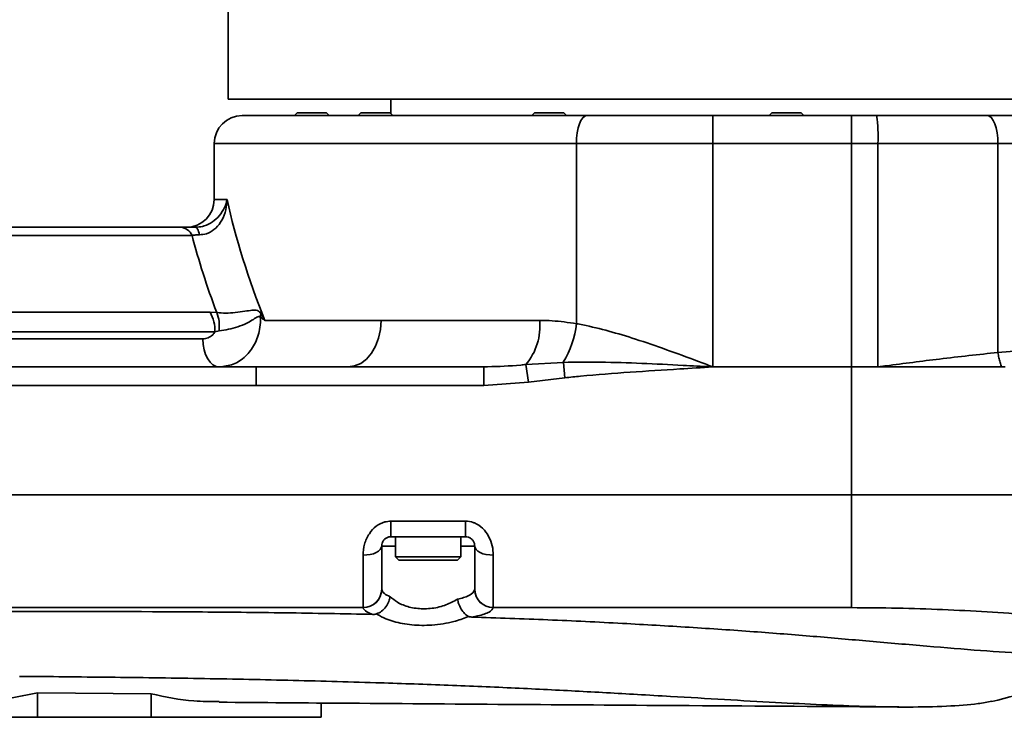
# Model space of a CAD drawing. Header units: millimetres. Extents: x -8713 to 3261, y -18743 to -8704.
# Tile 27 of 154: x -3052 to -2946, y -15489 to -15414. Entities that reach past the tile are written whole.
import ezdxf

# ---------------------------------------------------------------- set-up
doc = ezdxf.new("R2010")
doc.units = ezdxf.units.MM
doc.header["$LTSCALE"] = 10
doc.layers.add('细实线层', color=7, linetype='Continuous')

msp = doc.modelspace()

# ---------------------------------------------------------------- linework, layer by layer
at = {"layer": '细实线层', "linetype": 'Continuous', "lineweight": 35}
for p, q in [((-3029.38, -15412.4), (-3029.38, -15422.98)), ((-2934.38, -15422.98), (-3029.38, -15422.98)), ((-3011.88, -15422.98), (-3011.88, -15424.53)), ((-3021.95, -15424.43), (-3022.25, -15424.73)), ((-3021.95, -15424.43), (-3020.38, -15424.43)), ((-3020.38, -15424.43), (-3018.81, -15424.43)), ((-3018.51, -15424.73), (-3018.81, -15424.43)), ((-3015.11, -15424.43), (-3015.41, -15424.73)), ((-3015.11, -15424.43), (-3012.76, -15424.43)), ((-3012.76, -15424.43), (-3011.97, -15424.43)), ((-3011.67, -15424.73), (-3011.97, -15424.43)), ((-2996.45, -15424.43), (-2996.75, -15424.73)), ((-2996.45, -15424.43), (-2993.52, -15424.43)), ((-2993.52, -15424.43), (-2993.31, -15424.43)), ((-2993.01, -15424.73), (-2993.31, -15424.43)), ((-2970.95, -15424.43), (-2971.25, -15424.73)), ((-2970.95, -15424.43), (-2967.81, -15424.43)), ((-2967.51, -15424.73), (-2967.81, -15424.43)), ((-3027.88, -15424.73), (-2990.85, -15424.73)), ((-2990.85, -15424.73), (-2977.27, -15424.73)), ((-2977.27, -15424.73), (-2977.27, -15427.73)), ((-2977.27, -15424.73), (-2962.38, -15424.73)), ((-2962.38, -15424.73), (-2959.69, -15424.73)), ((-2962.38, -15424.73), (-2962.38, -15427.73)), ((-2959.69, -15424.73), (-2947.76, -15424.73)), ((-2947.76, -15424.73), (-2924.23, -15424.73)), ((-3030.88, -15427.73), (-3030.88, -15433.73)), ((-2991.95, -15427.73), (-3030.88, -15427.73)), ((-2977.27, -15427.73), (-2991.95, -15427.73)), ((-2991.95, -15447.09), (-2991.95, -15427.73)), ((-2977.27, -15427.73), (-2977.27, -15451.73)), ((-2962.38, -15427.73), (-2977.27, -15427.73)), ((-2959.55, -15427.73), (-2962.38, -15427.73)), ((-2962.38, -15427.73), (-2962.38, -15451.73)), ((-2959.55, -15451.73), (-2959.55, -15427.73)), ((-2946.65, -15427.73), (-2959.55, -15427.73)), ((-2946.65, -15427.73), (-2946.65, -15450.18)), ((-2920.99, -15427.73), (-2946.65, -15427.73)), ((-3030.88, -15433.73), (-3029.5, -15433.73)), ((-3086.74, -15436.73), (-3034.5, -15436.73)), ((-3033.25, -15437.61), (-3085.49, -15437.61)), ((-3080.58, -15445.85), (-3031.31, -15445.85)), ((-3031.31, -15445.85), (-3030.59, -15445.9)), ((-3025.43, -15446.73), (-3012.94, -15446.73)), ((-3012.94, -15446.73), (-2995.9, -15446.73)), ((-3030.8, -15447.97), (-3080.06, -15447.97)), ((-3080.06, -15448.73), (-3032.1, -15448.73)), ((-3030.35, -15447.84), (-3030.8, -15447.97)), ((-3073.53, -15451.73), (-3026.38, -15451.73)), ((-3026.38, -15453.73), (-3026.38, -15451.73)), ((-3026.38, -15451.73), (-3001.91, -15451.73)), ((-3001.91, -15451.73), (-3001.5, -15451.71)), ((-3001.91, -15453.73), (-3001.91, -15451.73)), ((-2997.37, -15451.47), (-2993.35, -15451.24)), ((-2997.1, -15453.37), (-2997.37, -15451.47)), ((-2993.18, -15452.9), (-2993.35, -15451.24)), ((-2962.38, -15451.73), (-2977.27, -15451.73)), ((-2962.38, -15465.48), (-2962.38, -15451.73)), ((-2959.55, -15451.73), (-2962.38, -15451.73)), ((-2959.49, -15451.73), (-2959.55, -15451.73)), ((-2945.85, -15451.73), (-2946.25, -15451.73)), ((-2993.18, -15452.9), (-2997.1, -15453.37)), ((-3026.38, -15453.73), (-3073.53, -15453.73)), ((-3001.91, -15453.73), (-3026.38, -15453.73)), ((-2997.1, -15453.37), (-3001.91, -15453.73)), ((-2962.38, -15465.48), (-3449.88, -15465.48)), ((-2962.38, -15465.48), (-3310.38, -15465.48)), ((-3011.88, -15468.3), (-3003.88, -15468.3)), ((-3011.88, -15469.98), (-3011.88, -15468.3)), ((-3003.88, -15469.98), (-3003.88, -15468.3)), ((-3003.88, -15469.98), (-3011.88, -15469.98)), ((-3011.38, -15469.98), (-3011.38, -15472.13)), ((-3004.38, -15472.13), (-3004.38, -15469.98)), ((-3012.88, -15470.98), (-3012.88, -15475.61)), ((-3011.38, -15470.98), (-3012.88, -15470.98)), ((-3002.88, -15470.98), (-3004.38, -15470.98)), ((-3002.88, -15470.98), (-3002.88, -15475.61)), ((-3011.38, -15472.13), (-3011.03, -15472.48)), ((-3011.38, -15472.13), (-3004.39, -15472.13)), ((-3004.73, -15472.48), (-3011.03, -15472.48)), ((-3004.73, -15472.48), (-3004.38, -15472.13)), ((-3004.39, -15472.13), (-3004.38, -15472.13)), ((-3012.88, -15475.61), (-3012.88, -15475.65)), ((-3002.88, -15475.65), (-3002.88, -15475.61)), ((-3014.88, -15477.6), (-3108.88, -15477.6)), ((-3057.81, -15478), (-3051.78, -15478)), ((-2962.38, -15477.6), (-3000.88, -15477.6)), ((-3037.67, -15486.86), (-3049.87, -15486.76)), ((-3049.87, -15486.76), (-3049.87, -15489.38)), ((-3037.67, -15486.86), (-3037.67, -15489.38)), ((-3019.38, -15487.85), (-3019.38, -15489.38)), ((-3067.55, -15489.38), (-3049.87, -15489.38)), ((-3049.87, -15489.38), (-3037.67, -15489.38)), ((-3037.67, -15489.38), (-3019.38, -15489.38))]:
    msp.add_line(p, q, dxfattribs=at)
at = {"layer": '细实线层', "linetype": 'Continuous', "lineweight": 35, "flags": 128}
for points in [[(-2990.85, -15424.73), (-2991.06, -15424.79), (-2991.27, -15424.96), (-2991.46, -15425.24), (-2991.62, -15425.61), (-2991.76, -15426.06), (-2991.86, -15426.58), (-2991.93, -15427.15), (-2991.95, -15427.73)], [(-2946.65, -15427.73), (-2946.67, -15427.15), (-2946.73, -15426.58), (-2946.84, -15426.06), (-2946.97, -15425.61), (-2947.14, -15425.24), (-2947.33, -15424.96), (-2947.54, -15424.79), (-2947.76, -15424.73)], [(-3032.46, -15437.53), (-3032.51, -15437.35), (-3032.56, -15437.19), (-3032.61, -15437.05), (-3032.66, -15436.94), (-3032.71, -15436.85), (-3032.77, -15436.78), (-3032.83, -15436.74), (-3032.88, -15436.73)], [(-3016.48, -15451.73), (-3015.79, -15451.63), (-3015.12, -15451.35), (-3014.51, -15450.89), (-3013.98, -15450.27), (-3013.53, -15449.51), (-3013.21, -15448.64), (-3013.01, -15447.71), (-3012.94, -15446.73)], [(-3032.1, -15448.73), (-3032.06, -15449.32), (-3031.96, -15449.88), (-3031.8, -15450.4), (-3031.58, -15450.85), (-3031.31, -15451.23), (-3031.01, -15451.5), (-3030.68, -15451.67), (-3030.33, -15451.73)], [(-3012.88, -15470.98), (-3012.92, -15471.17), (-3013.03, -15471.36), (-3013.22, -15471.52), (-3013.47, -15471.67), (-3013.77, -15471.8), (-3014.12, -15471.89), (-3014.49, -15471.94), (-3014.88, -15471.96)], [(-3000.88, -15471.96), (-3001.27, -15471.94), (-3001.65, -15471.89), (-3001.99, -15471.8), (-3002.3, -15471.67), (-3002.54, -15471.52), (-3002.73, -15471.36), (-3002.84, -15471.17), (-3002.88, -15470.98)]]:
    msp.add_lwpolyline(points, dxfattribs=at)
at = {"layer": '细实线层', "linetype": 'Continuous', "lineweight": 35}
for centre, radius, start, end in [((-3027.88, -15427.73), 3, 90, 180), ((-2975.55, -15426.98), 16.02, 357.3232, 8.0779), ((-3033.88, -15433.73), 3, 270, 0), ((-3034.64, -15438.26), 1.54, 25.0734, 84.6172), ((-3035.06, -15447.89), 4.26, 358.8609, 28.5235), ((-3034.86, -15447.41), 4.53, 354.5146, 19.5119), ((-3023.1, -15446.74), 2.85, 165.0521, 172.7575), ((-3002.33, -15447.33), 6.46, 320.1551, 5.3311), ((-3001.85, -15446.05), 9.95, 328.6065, 354.0203), ((-3014.86, -15475.59), 1.98, 269.3924, 359.3792), ((-3014.87, -15475.61), 1.99, 269.7125, 359.0895), ((-3000.9, -15475.59), 1.98, 180.6208, 270.6076), ((-3000.89, -15475.61), 1.99, 180.9105, 270.2875)]:
    msp.add_arc(centre, radius, start, end, dxfattribs=at)
for centre, major_axis, ratio, start_param, end_param in [((-2969.38, -15459.84), (-53.86, 58.4), 0.508245, 0.715729, 0.927812), ((-2970.63, -15461.96), (-57.48, 57.48), 0.509225, 0.712662, 0.84812)]:
    msp.add_ellipse(centre, major_axis=major_axis, ratio=ratio, start_param=start_param, end_param=end_param, dxfattribs=at)
for points, knots in [([(-2934.38, -15422.98), (-2935.56, -15421.24), (-2937.93, -15417.75), (-2941.1, -15412.36), (-2943.74, -15406.88), (-2945.33, -15402.3), (-2945.84, -15399.44), (-2946, -15398.54)], [0, 0, 0, 0, 0.239923, 0.481719, 0.689986, 0.902025, 1, 1, 1, 1]), ([(-3032.88, -15436.73), (-3032.63, -15436.71), (-3032.32, -15436.69), (-3031.7, -15436.51), (-3031.02, -15436.17), (-3030.26, -15435.47), (-3029.74, -15434.63), (-3029.55, -15434.03), (-3029.5, -15433.74), (-3029.5, -15433.73)], [0, 0, 0, 0, 0.142861, 0.178961, 0.363248, 0.563533, 0.789655, 0.9955, 1, 1, 1, 1]), ([(-3029.5, -15433.73), (-3029.5, -15433.74), (-3029.51, -15434.11), (-3029.6, -15434.89), (-3030, -15435.95), (-3030.66, -15436.84), (-3031.3, -15437.26), (-3031.9, -15437.49), (-3032.21, -15437.51), (-3032.46, -15437.53)], [0, 0, 0, 0, 0.00396, 0.209711, 0.43571, 0.636397, 0.821101, 0.857382, 1, 1, 1, 1]), ([(-3034.5, -15436.73), (-3034.09, -15436.73), (-3033.58, -15436.73), (-3033, -15436.73), (-3032.88, -15436.73)], [0, 0, 0, 0, 0.799798, 1, 1, 1, 1]), ([(-3032.46, -15437.53), (-3032.52, -15437.53), (-3032.74, -15437.53), (-3033.02, -15437.56), (-3033.19, -15437.6), (-3033.25, -15437.61)], [0, 0, 0, 0, 0.1930721, 0.7417988, 1, 1, 1, 1]), ([(-3030.59, -15445.9), (-3030.28, -15445.92), (-3029.65, -15445.97), (-3028.57, -15445.89), (-3027.59, -15445.75), (-3026.79, -15445.63), (-3026.3, -15445.63), (-3026.01, -15445.78), (-3025.9, -15445.94), (-3025.85, -15446.01)], [0, 0, 0, 0, 0.165116, 0.335501, 0.518208, 0.683122, 0.84793, 0.936087, 1, 1, 1, 1]), ([(-3025.93, -15446.38), (-3025.95, -15446.36), (-3025.98, -15446.33), (-3026.06, -15446.31), (-3026.26, -15446.36), (-3026.67, -15446.64), (-3027.38, -15447.05), (-3028.31, -15447.44), (-3029.38, -15447.72), (-3030.03, -15447.8), (-3030.35, -15447.84)], [0, 0, 0, 0, 0.029853, 0.039129, 0.102424, 0.247354, 0.412065, 0.608654, 0.802286, 1, 1, 1, 1]), ([(-3025.93, -15446.38), (-3025.92, -15446.5), (-3025.9, -15446.94), (-3026, -15447.95), (-3026.47, -15449.35), (-3027.47, -15450.66), (-3028.81, -15451.56), (-3029.83, -15451.67), (-3030.33, -15451.73)], [0, 0, 0, 0, 0.042384, 0.162549, 0.368941, 0.578988, 0.789938, 1, 1, 1, 1]), ([(-3025.43, -15446.73), (-3025.43, -15446.73), (-3025.6, -15446.61), (-3025.76, -15446.5), (-3025.93, -15446.38)], [0, 0, 0, 0, 0.016555, 1, 1, 1, 1]), ([(-3025.85, -15446.01), (-3025.71, -15446.25), (-3025.57, -15446.49), (-3025.43, -15446.73), (-3025.43, -15446.73)], [0, 0, 0, 0, 0.98636, 1, 1, 1, 1]), ([(-2995.9, -15446.73), (-2995.45, -15446.74), (-2994.14, -15446.76), (-2992.82, -15446.96), (-2991.95, -15447.09)], [0, 0, 0, 0, 0.343743, 1, 1, 1, 1]), ([(-2991.95, -15447.09), (-2991.72, -15447.13), (-2989.63, -15447.52), (-2985.29, -15448.77), (-2980.62, -15450.47), (-2977.84, -15451.52), (-2977.28, -15451.73), (-2977.27, -15451.73)], [0, 0, 0, 0, 0.047566, 0.433743, 0.88653, 0.997458, 1, 1, 1, 1]), ([(-3032.1, -15448.73), (-3031.91, -15448.71), (-3031.53, -15448.66), (-3031.08, -15448.35), (-3030.88, -15448.08), (-3030.8, -15447.97)], [0, 0, 0, 0, 0.3835721, 0.7672796, 1, 1, 1, 1]), ([(-2946.65, -15450.18), (-2945.48, -15450.08), (-2943.07, -15449.89), (-2939.53, -15449.76), (-2937.23, -15449.74), (-2936.09, -15449.73)], [0, 0, 0, 0, 0.320204, 0.660702, 1, 1, 1, 1]), ([(-2959.08, -15451.67), (-2958.93, -15451.65), (-2956.87, -15451.38), (-2952.63, -15450.83), (-2948.72, -15450.4), (-2946.65, -15450.18)], [0, 0, 0, 0, 0.0330329, 0.4867781, 1, 1, 1, 1]), ([(-2946.25, -15451.73), (-2946.28, -15451.65), (-2946.37, -15451.44), (-2946.48, -15451), (-2946.59, -15450.56), (-2946.63, -15450.28), (-2946.65, -15450.18)], [0, 0, 0, 0, 0.17434, 0.5, 0.82566, 1, 1, 1, 1]), ([(-3001.5, -15451.71), (-3000.31, -15451.68), (-2998.93, -15451.64), (-2997.56, -15451.49), (-2997.37, -15451.47)], [0, 0, 0, 0, 0.861482, 1, 1, 1, 1]), ([(-2993.35, -15451.24), (-2992.02, -15451.23), (-2987.75, -15451.19), (-2982.46, -15451.46), (-2978.44, -15451.67), (-2977.37, -15451.73), (-2977.28, -15451.73), (-2977.27, -15451.73)], [0, 0, 0, 0, 0.248163, 0.800315, 0.983356, 0.997365, 1, 1, 1, 1]), ([(-2977.27, -15451.73), (-2977.28, -15451.73), (-2978.48, -15451.81), (-2983.22, -15452.1), (-2988.52, -15452.43), (-2992.62, -15452.84), (-2993.18, -15452.9)], [0, 0, 0, 0, 0.0026, 0.225001, 0.894856, 1, 1, 1, 1]), ([(-2959.49, -15451.73), (-2959.49, -15451.73), (-2959.49, -15451.73), (-2959.49, -15451.73), (-2959.48, -15451.73), (-2959.46, -15451.73), (-2959.39, -15451.71), (-2959.26, -15451.7), (-2959.14, -15451.68), (-2959.08, -15451.67)], [0, 0, 0, 0, 0.000401, 0.002946, 0.009679, 0.034756, 0.131509, 0.511594, 1, 1, 1, 1]), ([(-2946.25, -15451.73), (-2948.46, -15451.73), (-2952.81, -15451.73), (-2957.29, -15451.73), (-2959.49, -15451.73)], [0, 0, 0, 0, 0.5077378, 1, 1, 1, 1]), ([(-2962.38, -15465.48), (-2962.38, -15466.18), (-2962.38, -15467.58), (-2962.38, -15469.68), (-2962.38, -15471.66), (-2962.38, -15473.48), (-2962.38, -15475.05), (-2962.38, -15476.3), (-2962.38, -15477.15), (-2962.38, -15477.45), (-2962.38, -15477.6)], [0, 0, 0, 0, 0.122911, 0.245702, 0.371398, 0.49711, 0.622814, 0.74849, 0.874172, 1, 1, 1, 1]), ([(-2912.26, -15465.48), (-2913, -15465.48), (-2914.95, -15465.48), (-2918.83, -15465.48), (-2923.73, -15465.48), (-2929.15, -15465.48), (-2934.98, -15465.48), (-2941.16, -15465.48), (-2947.83, -15465.48), (-2954.93, -15465.48), (-2959.9, -15465.48), (-2962.38, -15465.48)], [0, 0, 0, 0, 0.068561, 0.181934, 0.295668, 0.40904, 0.522411, 0.636143, 0.749512, 0.874756, 1, 1, 1, 1]), ([(-2912.23, -15465.48), (-2913.06, -15465.48), (-2915.29, -15465.48), (-2919.87, -15465.48), (-2925.75, -15465.48), (-2932.3, -15465.48), (-2939.36, -15465.48), (-2946.81, -15465.48), (-2954.53, -15465.48), (-2959.76, -15465.48), (-2962.38, -15465.48)], [0, 0, 0, 0, 0.077548, 0.20893, 0.341003, 0.472849, 0.604295, 0.736611, 0.868067, 1, 1, 1, 1]), ([(-3014.88, -15471.96), (-3014.85, -15471.57), (-3014.79, -15470.78), (-3014.29, -15469.67), (-3013.53, -15468.82), (-3012.67, -15468.37), (-3012.11, -15468.32), (-3011.88, -15468.3)], [0, 0, 0, 0, 0.2447, 0.48373, 0.689156, 0.875746, 1, 1, 1, 1]), ([(-3003.88, -15468.3), (-3003.59, -15468.33), (-3003.26, -15468.36), (-3002.62, -15468.61), (-3001.97, -15469.05), (-3001.33, -15469.94), (-3000.94, -15470.96), (-3000.9, -15471.63), (-3000.88, -15471.96)], [0, 0, 0, 0, 0.158624, 0.183747, 0.37604, 0.580707, 0.795252, 1, 1, 1, 1]), ([(-3011.88, -15469.98), (-3011.96, -15469.98), (-3012.14, -15470), (-3012.42, -15470.12), (-3012.58, -15470.26), (-3012.74, -15470.44), (-3012.86, -15470.69), (-3012.87, -15470.88), (-3012.88, -15470.98)], [0, 0, 0, 0, 0.112914, 0.280459, 0.449971, 0.467403, 0.708543, 1, 1, 1, 1]), ([(-3002.88, -15470.98), (-3002.89, -15470.89), (-3002.9, -15470.73), (-3003.02, -15470.44), (-3003.24, -15470.19), (-3003.54, -15470.01), (-3003.77, -15469.99), (-3003.88, -15469.98)], [0, 0, 0, 0, 0.247236, 0.471409, 0.661307, 0.833608, 1, 1, 1, 1]), ([(-3012.88, -15470.98), (-3012.88, -15471.35), (-3012.88, -15472.6), (-3012.88, -15474.1), (-3012.88, -15475.17), (-3012.88, -15475.46), (-3012.88, -15475.61)], [0, 0, 0, 0, 0.155821, 0.518752, 0.753972, 1, 1, 1, 1]), ([(-3002.88, -15475.61), (-3002.88, -15475.45), (-3002.88, -15475.05), (-3002.88, -15473.56), (-3002.88, -15471.84), (-3002.88, -15470.98)], [0, 0, 0, 0, 0.267291, 0.634228, 1, 1, 1, 1]), ([(-3014.88, -15477.57), (-3014.88, -15477.4), (-3014.88, -15477.04), (-3014.88, -15475.75), (-3014.88, -15473.94), (-3014.88, -15472.41), (-3014.88, -15471.96)], [0, 0, 0, 0, 0.233271, 0.473884, 0.842985, 1, 1, 1, 1]), ([(-3000.88, -15471.96), (-3000.88, -15473), (-3000.88, -15474.57), (-3000.88, -15476.08), (-3000.88, -15477.04), (-3000.88, -15477.38), (-3000.88, -15477.57)], [0, 0, 0, 0, 0.368758, 0.554688, 0.747007, 1, 1, 1, 1]), ([(-3012.88, -15475.65), (-3012.83, -15475.8), (-3012.72, -15476.08), (-3012.21, -15476.31), (-3011.97, -15476.42)], [0, 0, 0, 0, 0.543258, 1, 1, 1, 1]), ([(-3004.73, -15476.68), (-3004.51, -15476.63), (-3003.86, -15476.48), (-3003.09, -15476.13), (-3002.95, -15475.81), (-3002.88, -15475.65)], [0, 0, 0, 0, 0.206576, 0.602347, 1, 1, 1, 1]), ([(-3013.42, -15478.27), (-3013.24, -15478.19), (-3012.87, -15478.02), (-3012.41, -15477.54), (-3012.11, -15476.99), (-3012, -15476.6), (-3011.97, -15476.42), (-3011.97, -15476.42)], [0, 0, 0, 0, 0.262936, 0.525835, 0.789815, 0.993357, 1, 1, 1, 1]), ([(-3011.97, -15476.42), (-3011.72, -15476.63), (-3011.18, -15477.09), (-3009.96, -15477.58), (-3008.69, -15477.75), (-3007.39, -15477.69), (-3006.55, -15477.51), (-3005.57, -15477.16), (-3005.13, -15476.91), (-3004.73, -15476.68)], [0, 0, 0, 0, 0.156171, 0.339878, 0.51986, 0.610164, 0.794735, 0.815803, 1, 1, 1, 1]), ([(-3003.54, -15478.54), (-3003.68, -15478.45), (-3003.98, -15478.27), (-3004.35, -15477.76), (-3004.6, -15477.22), (-3004.7, -15476.84), (-3004.73, -15476.69), (-3004.73, -15476.68)], [0, 0, 0, 0, 0.269052, 0.538063, 0.808245, 0.993275, 1, 1, 1, 1]), ([(-3013.82, -15478.32), (-3016.96, -15478.26), (-3023.26, -15478.14), (-3035.92, -15478.02), (-3045.43, -15478.01), (-3051.78, -15478)], [0, 0, 0, 0, 0.249524, 0.49908, 1, 1, 1, 1]), ([(-3014.88, -15477.6), (-3014.88, -15477.6), (-3014.88, -15477.59), (-3014.88, -15477.58), (-3014.88, -15477.57)], [0, 0, 0, 0, 0.000369, 1, 1, 1, 1]), ([(-3013.82, -15478.32), (-3014.06, -15478.23), (-3014.67, -15478.02), (-3014.8, -15477.76), (-3014.88, -15477.6)], [0, 0, 0, 0, 0.403672, 1, 1, 1, 1]), ([(-3013.42, -15478.27), (-3013.47, -15478.29), (-3013.58, -15478.32), (-3013.72, -15478.32), (-3013.8, -15478.32), (-3013.82, -15478.32)], [0, 0, 0, 0, 0.3976191, 0.9150564, 1, 1, 1, 1]), ([(-3003.54, -15478.54), (-3003.58, -15478.56), (-3004.06, -15478.77), (-3005.28, -15479.18), (-3007.03, -15479.47), (-3008.93, -15479.53), (-3010.7, -15479.36), (-3012.28, -15478.9), (-3013.1, -15478.48), (-3013.39, -15478.29), (-3013.42, -15478.27)], [0, 0, 0, 0, 0.013469, 0.168621, 0.384172, 0.480218, 0.671178, 0.861826, 0.985722, 1, 1, 1, 1]), ([(-3000.88, -15477.6), (-3000.98, -15477.77), (-3001.18, -15478.09), (-3002.19, -15478.42), (-3002.98, -15478.57), (-3003.19, -15478.61)], [0, 0, 0, 0, 0.422144, 0.843775, 1, 1, 1, 1]), ([(-3000.88, -15477.57), (-3000.88, -15477.58), (-3000.88, -15477.59), (-3000.88, -15477.6), (-3000.88, -15477.6)], [0, 0, 0, 0, 0.999631, 1, 1, 1, 1]), ([(-2912.86, -15482.73), (-2913.23, -15482.65), (-2913.97, -15482.5), (-2916.11, -15482.08), (-2918.98, -15481.54), (-2922.62, -15480.91), (-2926.92, -15480.23), (-2931.83, -15479.55), (-2937.26, -15478.91), (-2942.65, -15478.4), (-2947.79, -15478.04), (-2952.57, -15477.79), (-2957.45, -15477.63), (-2960.73, -15477.61), (-2962.38, -15477.6)], [0, 0, 0, 0, 0.088929, 0.177858, 0.269197, 0.360539, 0.451881, 0.543222, 0.634564, 0.725902, 0.794427, 0.862952, 0.931476, 1, 1, 1, 1]), ([(-3003.19, -15478.61), (-3003.25, -15478.6), (-3003.37, -15478.59), (-3003.48, -15478.56), (-3003.53, -15478.54), (-3003.54, -15478.54)], [0, 0, 0, 0, 0.492431, 0.904664, 1, 1, 1, 1]), ([(-2960.46, -15481.2), (-2962.44, -15481.03), (-2966.41, -15480.68), (-2972.92, -15480.17), (-2979.79, -15479.7), (-2987.19, -15479.27), (-2995, -15478.89), (-3000.45, -15478.7), (-3003.19, -15478.61)], [0, 0, 0, 0, 0.157763, 0.315561, 0.478764, 0.642015, 0.820609, 1, 1, 1, 1]), ([(-2935.05, -15482.82), (-2936.19, -15482.81), (-2938.72, -15482.79), (-2943.23, -15482.57), (-2948.48, -15482.22), (-2954.21, -15481.75), (-2958.38, -15481.38), (-2960.46, -15481.2)], [0, 0, 0, 0, 0.16832, 0.3737, 0.579091, 0.789534, 1, 1, 1, 1]), ([(-2947.31, -15487.7), (-2943.88, -15486.8), (-2937.73, -15485.17), (-2931.58, -15483.55), (-2928.86, -15482.83)], [0, 0, 0, 0, 0.557687, 1, 1, 1, 1]), ([(-2985.4, -15486.93), (-2987.61, -15486.8), (-2992.02, -15486.56), (-2998.99, -15486.21), (-3006.16, -15485.91), (-3014.18, -15485.63), (-3022.97, -15485.39), (-3032.53, -15485.2), (-3042.14, -15485.07), (-3048.57, -15485.01), (-3051.79, -15484.98)], [0, 0, 0, 0, 0.10768, 0.215378, 0.325556, 0.435755, 0.576159, 0.716601, 0.858291, 1, 1, 1, 1]), ([(-3049.87, -15486.76), (-3051.33, -15487.06), (-3053.68, -15487.54), (-3056.04, -15487.49), (-3056.94, -15487.47)], [0, 0, 0, 0, 0.62186, 1, 1, 1, 1]), ([(-3030.35, -15487.68), (-3031.26, -15487.69), (-3033.7, -15487.7), (-3036.14, -15487.19), (-3037.67, -15486.86)], [0, 0, 0, 0, 0.370577, 1, 1, 1, 1]), ([(-3030.36, -15487.76), (-3025.7, -15487.8), (-3008.86, -15487.93), (-2984.5, -15488.1), (-2964.79, -15488.22), (-2957.28, -15488.27)], [0, 0, 0, 0, 0.191016, 0.69154, 1, 1, 1, 1]), ([(-2947.32, -15487.66), (-2947.79, -15487.75), (-2949.18, -15488.01), (-2952.15, -15488.21), (-2956.2, -15488.31), (-2960.72, -15488.23), (-2965.52, -15488.04), (-2970.55, -15487.79), (-2975.99, -15487.48), (-2981, -15487.18), (-2984.21, -15487), (-2985.4, -15486.93)], [0, 0, 0, 0, 0.065162, 0.193483, 0.326348, 0.459201, 0.574933, 0.690671, 0.809903, 0.929151, 1, 1, 1, 1])]:
    msp.add_open_spline(points, degree=3, knots=knots, dxfattribs=at)

doc.saveas('drawing.dxf')
